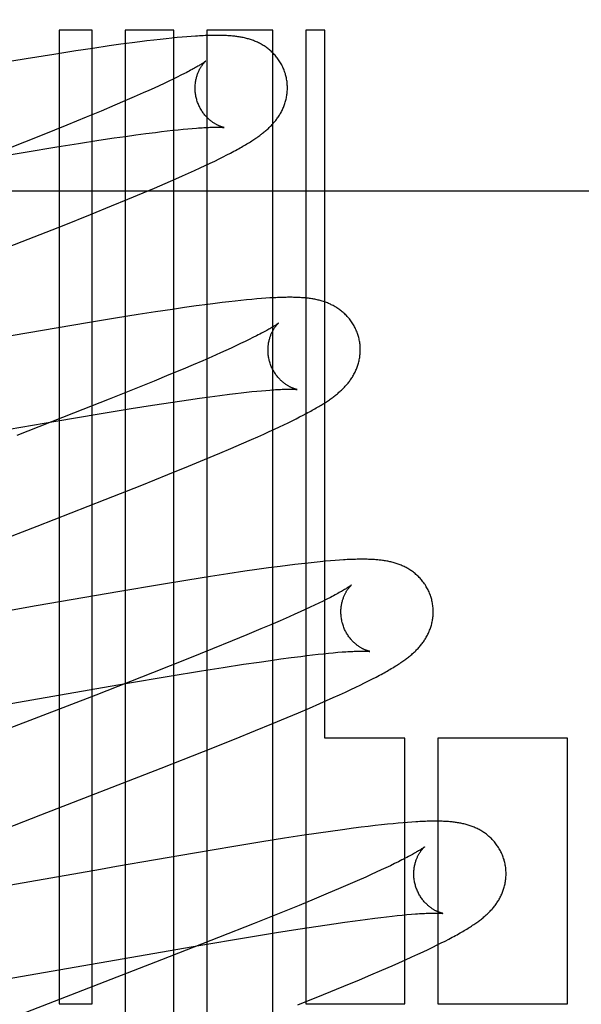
# Model space of a CAD drawing. Header units: inches. Extents: x 0 to 262, y 0 to 169.
# Tile 33 of 78: x 83.196 to 83.318, y 93.735 to 93.948. Entities that reach past the tile are written whole.
import ezdxf

# ---------------------------------------------------------------- set-up
doc = ezdxf.new("R2010")
doc.units = ezdxf.units.IN
doc.header["$LTSCALE"] = 14.384615
doc.header["$MEASUREMENT"] = 0
doc.linetypes.add('HIDDEN', pattern=[0.2, 0.1, -0.1])
doc.layers.add('DEFAULT_2', color=8, linetype='HIDDEN')

msp = doc.modelspace()

# ---------------------------------------------------------------- linework, layer by layer
at = {"layer": 'DEFAULT_2', "color": 8, "linetype": 'HIDDEN'}
for p, q in [((83.20471, 93.94606), (83.20471, 93.73501)), ((83.21185, 93.94606), (83.20471, 93.94606)), ((83.21185, 93.73501), (83.21185, 93.94606)), ((83.21899, 93.94606), (83.21899, 93.64026)), ((83.22959, 93.94606), (83.21899, 93.94606)), ((83.22959, 93.58682), (83.22959, 93.94606)), ((83.23673, 93.94606), (83.23673, 93.57719)), ((83.25102, 93.94606), (83.23673, 93.94606)), ((83.25102, 93.56194), (83.25102, 93.94606)), ((83.25816, 93.94606), (83.25816, 93.73501)), ((83.26231, 93.94606), (83.25816, 93.94606)), ((83.26231, 93.79261), (83.26231, 93.94606)), ((83.22056, 93.94335), (83.21809, 93.94302)), ((83.22217, 93.94356), (83.22056, 93.94335)), ((83.22373, 93.94376), (83.22217, 93.94356)), ((83.2252, 93.94393), (83.22373, 93.94376)), ((83.22659, 93.94409), (83.2252, 93.94393)), ((83.2279, 93.94424), (83.22659, 93.94409)), ((83.22913, 93.94436), (83.2279, 93.94424)), ((83.23028, 93.94448), (83.22913, 93.94436)), ((83.23137, 93.94457), (83.23028, 93.94448)), ((83.23239, 93.94466), (83.23137, 93.94457)), ((83.23335, 93.94473), (83.23239, 93.94466)), ((83.20833, 93.94159), (83.20355, 93.94084)), ((83.21201, 93.94214), (83.20833, 93.94159)), ((83.21554, 93.94266), (83.21201, 93.94214)), ((83.21809, 93.94302), (83.21554, 93.94266)), ((83.19755, 93.93987), (83.18916, 93.93847)), ((83.20355, 93.94084), (83.19755, 93.93987)), ((83.22846, 93.93501), (83.22746, 93.93454)), ((83.2294, 93.93546), (83.22846, 93.93501)), ((83.23028, 93.93589), (83.2294, 93.93546)), ((83.2311, 93.9363), (83.23028, 93.93589)), ((83.23186, 93.93669), (83.2311, 93.9363)), ((83.22413, 93.93302), (83.22291, 93.93247)), ((83.22529, 93.93354), (83.22413, 93.93302)), ((83.2264, 93.93405), (83.22529, 93.93354)), ((83.22746, 93.93454), (83.2264, 93.93405)), ((83.21896, 93.93075), (83.21681, 93.92983)), ((83.22099, 93.93163), (83.21896, 93.93075)), ((83.22291, 93.93247), (83.22099, 93.93163)), ((83.2138, 93.92856), (83.2106, 93.92724)), ((83.21681, 93.92983), (83.2138, 93.92856)), ((83.2106, 93.92724), (83.20638, 93.92552)), ((83.20638, 93.92552), (83.20101, 93.92335)), ((83.22559, 93.92393), (83.2269, 93.92409)), ((83.2269, 93.92409), (83.22815, 93.92424)), ((83.22815, 93.92424), (83.22935, 93.92437)), ((83.22935, 93.92437), (83.23049, 93.92449)), ((83.23049, 93.92449), (83.23158, 93.9246)), ((83.23158, 93.9246), (83.2326, 93.9247)), ((83.2326, 93.9247), (83.23356, 93.92478)), ((83.20101, 93.92335), (83.19338, 93.92032)), ((83.2089, 93.92153), (83.21332, 93.92221)), ((83.21332, 93.92221), (83.21667, 93.92271)), ((83.21667, 93.92271), (83.21906, 93.92306)), ((83.21906, 93.92306), (83.22135, 93.92337)), ((83.22135, 93.92337), (83.22353, 93.92367)), ((83.22353, 93.92367), (83.22559, 93.92393)), ((83.19733, 93.91966), (83.20424, 93.92079)), ((83.20424, 93.92079), (83.2089, 93.92153)), ((83.18681, 93.91788), (83.19733, 93.91966)), ((83.23744, 93.91724), (83.23843, 93.91772)), ((83.23843, 93.91772), (83.23936, 93.91818)), ((83.23936, 93.91818), (83.24023, 93.91861)), ((83.24023, 93.91861), (83.24105, 93.91903)), ((83.24105, 93.91903), (83.24183, 93.91943)), ((83.23277, 93.91508), (83.23405, 93.91566)), ((83.23405, 93.91566), (83.23526, 93.91621)), ((83.23526, 93.91621), (83.23638, 93.91674)), ((83.23638, 93.91674), (83.23744, 93.91724)), ((83.2277, 93.91284), (83.22997, 93.91383)), ((83.22997, 93.91383), (83.23141, 93.91447)), ((83.23141, 93.91447), (83.23277, 93.91508)), ((83.04051, 93.91126), (83.54051, 93.91126)), ((83.22293, 93.91081), (83.22535, 93.91184)), ((83.22535, 93.91184), (83.2277, 93.91284)), ((83.21607, 93.90797), (83.21957, 93.90941)), ((83.21957, 93.90941), (83.22293, 93.91081)), ((83.2115, 93.90612), (83.21607, 93.90797)), ((83.20577, 93.90382), (83.2115, 93.90612)), ((83.19671, 93.90025), (83.20577, 93.90382)), ((83.17737, 93.89273), (83.19671, 93.90025)), ((83.24752, 93.88781), (83.24645, 93.88772)), ((83.24853, 93.8879), (83.24752, 93.88781)), ((83.24947, 93.88797), (83.24853, 93.8879)), ((83.23186, 93.88594), (83.22924, 93.88556)), ((83.23442, 93.8863), (83.23186, 93.88594)), ((83.2369, 93.88663), (83.23442, 93.8863)), ((83.23849, 93.88684), (83.2369, 93.88663)), ((83.24001, 93.88702), (83.23849, 93.88684)), ((83.24145, 93.8872), (83.24001, 93.88702)), ((83.24282, 93.88735), (83.24145, 93.8872)), ((83.24411, 93.88749), (83.24282, 93.88735)), ((83.24532, 93.88761), (83.24411, 93.88749)), ((83.24645, 93.88772), (83.24532, 93.88761)), ((83.21695, 93.88366), (83.21083, 93.88266)), ((83.22185, 93.88444), (83.21695, 93.88366)), ((83.22561, 93.88502), (83.22185, 93.88444)), ((83.22924, 93.88556), (83.22561, 93.88502)), ((83.21083, 93.88266), (83.14426, 93.87115)), ((83.24671, 93.87942), (83.24588, 93.87901)), ((83.24749, 93.87981), (83.24671, 93.87942)), ((83.24197, 93.87715), (83.24085, 93.87664)), ((83.24303, 93.87765), (83.24197, 93.87715)), ((83.24404, 93.87812), (83.24303, 93.87765)), ((83.24499, 93.87857), (83.24404, 93.87812)), ((83.24588, 93.87901), (83.24499, 93.87857)), ((83.23782, 93.87529), (83.23585, 93.87443)), ((83.23967, 93.87612), (83.23782, 93.87529)), ((83.24085, 93.87664), (83.23967, 93.87612)), ((83.23377, 93.87354), (83.23158, 93.87261)), ((83.23585, 93.87443), (83.23377, 93.87354)), ((83.22851, 93.87133), (83.22527, 93.86999)), ((83.23158, 93.87261), (83.22851, 93.87133)), ((83.22527, 93.86999), (83.22099, 93.86825)), ((83.22099, 93.86825), (83.21556, 93.86606)), ((83.23509, 93.8663), (83.23737, 93.86661)), ((83.23737, 93.86661), (83.23954, 93.8669)), ((83.23954, 93.8669), (83.24159, 93.86716)), ((83.24159, 93.86716), (83.24289, 93.86732)), ((83.24289, 93.86732), (83.24413, 93.86747)), ((83.24413, 93.86747), (83.24532, 93.8676)), ((83.24532, 93.8676), (83.24646, 93.86772)), ((83.24646, 93.86772), (83.24753, 93.86783)), ((83.24753, 93.86783), (83.24855, 93.86792)), ((83.24855, 93.86792), (83.2495, 93.868)), ((83.21556, 93.86606), (83.20786, 93.86302)), ((83.22032, 93.86405), (83.22497, 93.86478)), ((83.22497, 93.86478), (83.22938, 93.86546)), ((83.22938, 93.86546), (83.23271, 93.86596)), ((83.23271, 93.86596), (83.23509, 93.8663)), ((83.20786, 93.86302), (83.19552, 93.85819)), ((83.20401, 93.86133), (83.21342, 93.86292)), ((83.21342, 93.86292), (83.22032, 93.86405)), ((83.25604, 93.86183), (83.25682, 93.86223)), ((83.25682, 93.86223), (83.25756, 93.86261)), ((83.25756, 93.86261), (83.25826, 93.86298)), ((83.18731, 93.85844), (83.20401, 93.86133)), ((83.25136, 93.85957), (83.25242, 93.86006)), ((83.25242, 93.86006), (83.25341, 93.86053)), ((83.25341, 93.86053), (83.25433, 93.86098)), ((83.25433, 93.86098), (83.25521, 93.86141)), ((83.25521, 93.86141), (83.25604, 93.86183)), ((83.24641, 93.85733), (83.24776, 93.85793)), ((83.24776, 93.85793), (83.24903, 93.8585)), ((83.24903, 93.8585), (83.25024, 93.85905)), ((83.25024, 93.85905), (83.25136, 93.85957)), ((83.24194, 93.85539), (83.24425, 93.85638)), ((83.24425, 93.85638), (83.24641, 93.85733)), ((83.23622, 93.85298), (83.23954, 93.85436)), ((83.23954, 93.85436), (83.24194, 93.85539)), ((83.22827, 93.84972), (83.23277, 93.85155)), ((83.23277, 93.85155), (83.23622, 93.85298)), ((83.22261, 93.84745), (83.22827, 93.84972)), ((83.21467, 93.84431), (83.22261, 93.84745)), ((83.19994, 93.83856), (83.21467, 93.84431)), ((83.18562, 93.83302), (83.19994, 93.83856)), ((83.25575, 93.83023), (83.25419, 93.83003)), ((83.25724, 93.8304), (83.25575, 93.83023)), ((83.25865, 93.83056), (83.25724, 93.8304)), ((83.25998, 93.83071), (83.25865, 93.83056)), ((83.26124, 93.83083), (83.25998, 93.83071)), ((83.2624, 93.83094), (83.26124, 93.83083)), ((83.26349, 93.83104), (83.2624, 93.83094)), ((83.26449, 93.83112), (83.26349, 93.83104)), ((83.26543, 93.83119), (83.26449, 93.83112)), ((83.24128, 93.82821), (83.2375, 93.82763)), ((83.24491, 93.82876), (83.24128, 93.82821)), ((83.24753, 93.82914), (83.24491, 93.82876)), ((83.25009, 93.82949), (83.24753, 93.82914)), ((83.25258, 93.82983), (83.25009, 93.82949)), ((83.25419, 93.83003), (83.25258, 93.82983)), ((83.23259, 93.82685), (83.22645, 93.82584)), ((83.2375, 93.82763), (83.23259, 93.82685)), ((83.21789, 93.8244), (83.19977, 93.82127)), ((83.22645, 93.82584), (83.21789, 93.8244)), ((83.26101, 93.82189), (83.26007, 93.82144)), ((83.26189, 93.82232), (83.26101, 93.82189)), ((83.26271, 93.82273), (83.26189, 93.82232)), ((83.26347, 93.82312), (83.26271, 93.82273)), ((83.19977, 93.82127), (83.1809, 93.81797)), ((83.2569, 93.81997), (83.25574, 93.81945)), ((83.25801, 93.82048), (83.2569, 93.81997)), ((83.25907, 93.82097), (83.25801, 93.82048)), ((83.26007, 93.82144), (83.25907, 93.82097)), ((83.2526, 93.81806), (83.25056, 93.81718)), ((83.25452, 93.8189), (83.2526, 93.81806)), ((83.25574, 93.81945), (83.25452, 93.8189)), ((83.24842, 93.81626), (83.24539, 93.81499)), ((83.25056, 93.81718), (83.24842, 93.81626)), ((83.2422, 93.81366), (83.23797, 93.81194)), ((83.24539, 93.81499), (83.2422, 93.81366)), ((83.23797, 93.81194), (83.23259, 93.80977)), ((83.26199, 93.8109), (83.26308, 93.81101)), ((83.26308, 93.81101), (83.26411, 93.81111)), ((83.26411, 93.81111), (83.26509, 93.8112)), ((83.23259, 93.80977), (83.22494, 93.80673)), ((83.24469, 93.8086), (83.24806, 93.8091)), ((83.24806, 93.8091), (83.25047, 93.80945)), ((83.25047, 93.80945), (83.25277, 93.80977)), ((83.25277, 93.80977), (83.25497, 93.81006)), ((83.25497, 93.81006), (83.25705, 93.81033)), ((83.25705, 93.81033), (83.25836, 93.81049)), ((83.25836, 93.81049), (83.25963, 93.81064)), ((83.25963, 93.81064), (83.26084, 93.81078)), ((83.26084, 93.81078), (83.26199, 93.8109)), ((83.22494, 93.80673), (83.21264, 93.80192)), ((83.22858, 93.80602), (83.23553, 93.80716)), ((83.23553, 93.80716), (83.24023, 93.80791)), ((83.24023, 93.80791), (83.24469, 93.8086)), ((83.21908, 93.80441), (83.22858, 93.80602)), ((83.26996, 93.80411), (83.27089, 93.80457)), ((83.27089, 93.80457), (83.27177, 93.80501)), ((83.27177, 93.80501), (83.27259, 93.80543)), ((83.27259, 93.80543), (83.27337, 93.80583)), ((83.20335, 93.80169), (83.21908, 93.80441)), ((83.26546, 93.802), (83.26672, 93.80258)), ((83.26672, 93.80258), (83.26789, 93.80312)), ((83.26789, 93.80312), (83.26896, 93.80363)), ((83.26896, 93.80363), (83.26996, 93.80411)), ((83.18452, 93.79839), (83.20335, 93.80169)), ((83.21264, 93.80192), (83.19407, 93.79473)), ((83.26118, 93.80009), (83.26265, 93.80073)), ((83.26265, 93.80073), (83.26409, 93.80138)), ((83.26409, 93.80138), (83.26546, 93.802)), ((83.25658, 93.7981), (83.25892, 93.79911)), ((83.25892, 93.79911), (83.26118, 93.80009)), ((83.25076, 93.79567), (83.25414, 93.79707)), ((83.25414, 93.79707), (83.25658, 93.7981)), ((83.24268, 93.79237), (83.24725, 93.79423)), ((83.24725, 93.79423), (83.25076, 93.79567)), ((83.23596, 93.78969), (83.24268, 93.79237)), ((83.27959, 93.79261), (83.26231, 93.79261)), ((83.27959, 93.73501), (83.27959, 93.79261)), ((83.28673, 93.79261), (83.28673, 93.73501)), ((83.31484, 93.79261), (83.28673, 93.79261)), ((83.31484, 93.73501), (83.31484, 93.79261)), ((83.22684, 93.78609), (83.23596, 93.78969)), ((83.20076, 93.77597), (83.22684, 93.78609)), ((83.17953, 93.76774), (83.20076, 93.77597)), ((83.26607, 93.77273), (83.26353, 93.77237)), ((83.26852, 93.77305), (83.26607, 93.77273)), ((83.27012, 93.77326), (83.26852, 93.77305)), ((83.27168, 93.77345), (83.27012, 93.77326)), ((83.27317, 93.77363), (83.27168, 93.77345)), ((83.27456, 93.77379), (83.27317, 93.77363)), ((83.27585, 93.77392), (83.27456, 93.77379)), ((83.27705, 93.77404), (83.27585, 93.77392)), ((83.27817, 93.77415), (83.27705, 93.77404)), ((83.27922, 93.77424), (83.27817, 93.77415)), ((83.28021, 93.77432), (83.27922, 93.77424)), ((83.28114, 93.77439), (83.28021, 93.77432)), ((83.25354, 93.77088), (83.24866, 93.7701)), ((83.2573, 93.77146), (83.25354, 93.77088)), ((83.26091, 93.772), (83.2573, 93.77146)), ((83.26353, 93.77237), (83.26091, 93.772)), ((83.24256, 93.7691), (83.23404, 93.76767)), ((83.24866, 93.7701), (83.24256, 93.7691)), ((83.23404, 93.76767), (83.21716, 93.76476)), ((83.27899, 93.76619), (83.27821, 93.7658)), ((83.21368, 93.76415), (83.19839, 93.76147)), ((83.21716, 93.76476), (83.21368, 93.76415)), ((83.2745, 93.76401), (83.27343, 93.76352)), ((83.27551, 93.76449), (83.2745, 93.76401)), ((83.27647, 93.76494), (83.27551, 93.76449)), ((83.27737, 93.76538), (83.27647, 93.76494)), ((83.27821, 93.7658), (83.27737, 93.76538)), ((83.27113, 93.76248), (83.26927, 93.76165)), ((83.27231, 93.76301), (83.27113, 93.76248)), ((83.27343, 93.76352), (83.27231, 93.76301)), ((83.19839, 93.76147), (83.18072, 93.7584)), ((83.2652, 93.75989), (83.26301, 93.75896)), ((83.26729, 93.76079), (83.2652, 93.75989)), ((83.26927, 93.76165), (83.26729, 93.76079)), ((83.25993, 93.75768), (83.25668, 93.75634)), ((83.26301, 93.75896), (83.25993, 93.75768)), ((83.25668, 93.75634), (83.2524, 93.75459)), ((83.2524, 93.75459), (83.24696, 93.75241)), ((83.26886, 93.75302), (83.27103, 93.75331)), ((83.27103, 93.75331), (83.27309, 93.75357)), ((83.27309, 93.75357), (83.27439, 93.75373)), ((83.27439, 93.75373), (83.27565, 93.75388)), ((83.27565, 93.75388), (83.27684, 93.75401)), ((83.27684, 93.75401), (83.27798, 93.75413)), ((83.27798, 93.75413), (83.27905, 93.75424)), ((83.27905, 93.75424), (83.28007, 93.75434)), ((83.28007, 93.75434), (83.28103, 93.75442)), ((83.24696, 93.75241), (83.23925, 93.74936)), ((83.25177, 93.75044), (83.25643, 93.75118)), ((83.25643, 93.75118), (83.26085, 93.75186)), ((83.26085, 93.75186), (83.26419, 93.75236)), ((83.26419, 93.75236), (83.26658, 93.7527)), ((83.26658, 93.7527), (83.26886, 93.75302)), ((83.23925, 93.74936), (83.22691, 93.74454)), ((83.23543, 93.74772), (83.24487, 93.74931)), ((83.24487, 93.74931), (83.25177, 93.75044)), ((83.28834, 93.74861), (83.28913, 93.74902)), ((83.1716, 93.73667), (83.23543, 93.74772)), ((83.28466, 93.7468), (83.28568, 93.74729)), ((83.28568, 93.74729), (83.28663, 93.74775)), ((83.28663, 93.74775), (83.28751, 93.74819)), ((83.28751, 93.74819), (83.28834, 93.74861)), ((83.27977, 93.74454), (83.28113, 93.74515)), ((83.28113, 93.74515), (83.2824, 93.74573)), ((83.2824, 93.74573), (83.28357, 93.74628)), ((83.28357, 93.74628), (83.28466, 93.7468)), ((83.22691, 93.74454), (83.18818, 93.72952)), ((83.27459, 93.74226), (83.27685, 93.74324)), ((83.27685, 93.74324), (83.27833, 93.74389)), ((83.27833, 93.74389), (83.27977, 93.74454)), ((83.2698, 93.74023), (83.27224, 93.74125)), ((83.27224, 93.74125), (83.27459, 93.74226)), ((83.26201, 93.73701), (83.26642, 93.73882)), ((83.26642, 93.73882), (83.2698, 93.74023)), ((83.25645, 93.73477), (83.26201, 93.73701)), ((83.20471, 93.73501), (83.21185, 93.73501)), ((83.25816, 93.73501), (83.27959, 93.73501)), ((83.28673, 93.73501), (83.31484, 93.73501))]:
    msp.add_line(p, q, dxfattribs=at)
for points in [[(83.25378, 93.93643), (83.25372, 93.93665), (83.25364, 93.93689), (83.25356, 93.93714), (83.25347, 93.93738), (83.25337, 93.93762), (83.25327, 93.93786), (83.25316, 93.9381), (83.25305, 93.93833), (83.25293, 93.93856), (83.25281, 93.93878), (83.25268, 93.93901), (83.25255, 93.93922), (83.25241, 93.93944), (83.25227, 93.93965), (83.25212, 93.93986), (83.25197, 93.94006), (83.25182, 93.94025), (83.25166, 93.94045), (83.2515, 93.94064), (83.25133, 93.94082), (83.25116, 93.941), (83.25099, 93.94117), (83.25082, 93.94134), (83.25064, 93.94151), (83.25046, 93.94167), (83.25028, 93.94182), (83.25009, 93.94197), (83.24991, 93.94212), (83.24972, 93.94226), (83.24953, 93.9424), (83.24933, 93.94253), (83.24913, 93.94266), (83.24893, 93.94279), (83.24873, 93.94291), (83.24853, 93.94303), (83.24832, 93.94314), (83.24811, 93.94325), (83.24791, 93.94335), (83.2477, 93.94345), (83.24749, 93.94355), (83.24728, 93.94364), (83.24706, 93.94373), (83.24685, 93.94381), (83.24663, 93.94389), (83.24641, 93.94397), (83.24619, 93.94404), (83.24596, 93.94411), (83.24574, 93.94418), (83.24552, 93.94424), (83.24529, 93.9443), (83.24506, 93.94436), (83.24484, 93.94441), (83.24461, 93.94446), (83.24438, 93.94451), (83.24415, 93.94455), (83.24392, 93.9446), (83.24369, 93.94463), (83.24346, 93.94467), (83.24322, 93.9447), (83.24299, 93.94473), (83.24275, 93.94476), (83.2425, 93.94479), (83.24226, 93.94481), (83.24201, 93.94484), (83.24175, 93.94486), (83.24149, 93.94488), (83.24123, 93.94489), (83.24096, 93.94491), (83.24068, 93.94492), (83.24039, 93.94493), (83.2401, 93.94494), (83.2398, 93.94495), (83.23949, 93.94496), (83.23918, 93.94496), (83.23885, 93.94496), (83.23852, 93.94496), (83.23818, 93.94496), (83.23783, 93.94495), (83.23748, 93.94494), (83.23711, 93.94493), (83.23673, 93.94492), (83.23635, 93.94491), (83.23595, 93.94489), (83.23555, 93.94487), (83.23513, 93.94485), (83.2347, 93.94482), (83.23427, 93.9448), (83.23335, 93.94473)], [(83.23646, 93.93937), (83.23645, 93.93937), (83.23644, 93.93935), (83.23641, 93.93934), (83.23638, 93.93931), (83.23634, 93.93928), (83.23629, 93.93924), (83.23623, 93.9392), (83.23616, 93.93915), (83.23608, 93.93909), (83.23598, 93.93903), (83.23588, 93.93896), (83.23576, 93.93888), (83.23562, 93.93879), (83.23548, 93.9387), (83.23532, 93.9386), (83.23514, 93.93849), (83.23495, 93.93838), (83.23475, 93.93826), (83.23453, 93.93813), (83.23429, 93.93799), (83.23404, 93.93785), (83.23378, 93.93771), (83.2335, 93.93755), (83.2332, 93.93739), (83.23289, 93.93722), (83.23256, 93.93705), (83.23222, 93.93687), (83.23186, 93.93669)], [(83.23451, 93.93108), (83.23446, 93.93127), (83.2344, 93.93151), (83.23435, 93.93174), (83.23431, 93.93198), (83.23427, 93.93221), (83.23424, 93.93245), (83.23421, 93.93268), (83.2342, 93.93291), (83.23418, 93.93314), (83.23418, 93.93337), (83.23418, 93.9336), (83.23418, 93.93383), (83.23419, 93.93405), (83.23421, 93.93427), (83.23423, 93.93449), (83.23425, 93.9347), (83.23428, 93.93491), (83.23431, 93.93511), (83.23435, 93.93531), (83.23439, 93.93551), (83.23444, 93.9357), (83.23449, 93.93589), (83.23454, 93.93607), (83.23459, 93.93624), (83.23465, 93.93641), (83.23471, 93.93657), (83.23476, 93.93673), (83.23483, 93.93689), (83.23489, 93.93704), (83.23495, 93.93718), (83.23502, 93.93732), (83.23508, 93.93746), (83.23515, 93.93759), (83.23521, 93.93771), (83.23528, 93.93783), (83.23535, 93.93795), (83.23541, 93.93806), (83.23548, 93.93816), (83.23554, 93.93826), (83.23561, 93.93836), (83.23567, 93.93845), (83.23574, 93.93854), (83.2358, 93.93863), (83.23586, 93.93871), (83.23592, 93.93878), (83.23598, 93.93886), (83.23603, 93.93892), (83.23609, 93.93899), (83.23614, 93.93904), (83.23619, 93.9391), (83.23623, 93.93915), (83.23627, 93.93919), (83.23631, 93.93923), (83.23635, 93.93927), (83.23638, 93.9393), (83.23641, 93.93932), (83.23643, 93.93934), (83.23644, 93.93936), (83.23646, 93.93937), (83.23646, 93.93937)], [(83.24183, 93.91943), (83.2422, 93.91963), (83.24256, 93.91982), (83.24291, 93.92001), (83.24326, 93.9202), (83.24359, 93.92038), (83.24391, 93.92056), (83.24422, 93.92074), (83.24453, 93.92091), (83.24482, 93.92109), (83.24511, 93.92126), (83.24539, 93.92142), (83.24566, 93.92159), (83.24592, 93.92175), (83.24618, 93.92191), (83.24643, 93.92207), (83.24667, 93.92222), (83.24691, 93.92238), (83.24714, 93.92253), (83.24736, 93.92268), (83.24758, 93.92283), (83.24779, 93.92298), (83.24799, 93.92313), (83.2482, 93.92328), (83.24839, 93.92343), (83.24859, 93.92357), (83.24878, 93.92372), (83.24897, 93.92387), (83.24915, 93.92402), (83.24933, 93.92417), (83.24951, 93.92433), (83.24969, 93.92448), (83.24987, 93.92464), (83.25004, 93.92479), (83.25021, 93.92495), (83.25038, 93.92512), (83.25054, 93.92528), (83.25071, 93.92545), (83.25087, 93.92562), (83.25102, 93.92579), (83.25118, 93.92597), (83.25133, 93.92615), (83.25148, 93.92633), (83.25163, 93.92651), (83.25177, 93.92669), (83.25191, 93.92688), (83.25204, 93.92707), (83.25218, 93.92726), (83.2523, 93.92745), (83.25243, 93.92765), (83.25255, 93.92785), (83.25267, 93.92805), (83.25279, 93.92826), (83.2529, 93.92847), (83.253, 93.92868), (83.25311, 93.92889), (83.25321, 93.92911), (83.2533, 93.92933), (83.25339, 93.92955), (83.25348, 93.92977), (83.25356, 93.92999), (83.25363, 93.93022), (83.25371, 93.93045), (83.25377, 93.93068), (83.25383, 93.93092), (83.25389, 93.93116), (83.25395, 93.9314), (83.25399, 93.93164), (83.25403, 93.93189), (83.25407, 93.93214), (83.2541, 93.93239), (83.25413, 93.93264), (83.25415, 93.93289), (83.25416, 93.93315), (83.25417, 93.9334), (83.25417, 93.93366), (83.25416, 93.93392), (83.25415, 93.93417), (83.25413, 93.93443), (83.25411, 93.93469), (83.25408, 93.93495), (83.25404, 93.9352), (83.254, 93.93546), (83.25395, 93.93572), (83.2539, 93.93597), (83.25384, 93.93622), (83.25378, 93.93643)], [(83.24046, 93.92498), (83.24046, 93.92498), (83.24045, 93.92498), (83.24044, 93.92498), (83.24042, 93.92499), (83.24039, 93.92499), (83.24035, 93.925), (83.24031, 93.92501), (83.24026, 93.92502), (83.2402, 93.92504), (83.24015, 93.92505), (83.24008, 93.92507), (83.24001, 93.92509), (83.23994, 93.92512), (83.23986, 93.92514), (83.23977, 93.92517), (83.23969, 93.9252), (83.2396, 93.92524), (83.2395, 93.92528), (83.23941, 93.92532), (83.23931, 93.92536), (83.23921, 93.92541), (83.2391, 93.92546), (83.23899, 93.92551), (83.23888, 93.92557), (83.23877, 93.92563), (83.23865, 93.92569), (83.23853, 93.92576), (83.23841, 93.92583), (83.23829, 93.92591), (83.23816, 93.92599), (83.23804, 93.92608), (83.23791, 93.92617), (83.23778, 93.92627), (83.23764, 93.92637), (83.23751, 93.92647), (83.23738, 93.92658), (83.23724, 93.9267), (83.23711, 93.92682), (83.23697, 93.92695), (83.23683, 93.92708), (83.2367, 93.92722), (83.23656, 93.92737), (83.23642, 93.92752), (83.23629, 93.92768), (83.23616, 93.92784), (83.23602, 93.92801), (83.2359, 93.92819), (83.23577, 93.92837), (83.23565, 93.92855), (83.23553, 93.92874), (83.23541, 93.92894), (83.2353, 93.92914), (83.23519, 93.92934), (83.23509, 93.92955), (83.23499, 93.92976), (83.23489, 93.92998), (83.2348, 93.9302), (83.23472, 93.93042), (83.23464, 93.93065), (83.23457, 93.93088), (83.23451, 93.93108)], [(83.23356, 93.92478), (83.23446, 93.92486), (83.23489, 93.92489), (83.23531, 93.92491), (83.2357, 93.92494), (83.23608, 93.92496), (83.23644, 93.92498), (83.23678, 93.925), (83.23709, 93.92501), (83.23739, 93.92502), (83.23768, 93.92503), (83.23794, 93.92504), (83.23819, 93.92504), (83.23843, 93.92505), (83.23865, 93.92505), (83.23886, 93.92505), (83.23905, 93.92505), (83.23923, 93.92505), (83.2394, 93.92504), (83.23955, 93.92504), (83.23969, 93.92503), (83.23982, 93.92503), (83.23994, 93.92502), (83.24004, 93.92502), (83.24013, 93.92501), (83.24021, 93.925), (83.24028, 93.925), (83.24033, 93.92499), (83.24038, 93.92499), (83.24041, 93.92498), (83.24044, 93.92498), (83.24045, 93.92498), (83.24046, 93.92498)], [(83.26957, 93.87964), (83.26951, 93.87986), (83.26943, 93.8801), (83.26935, 93.88035), (83.26926, 93.88059), (83.26916, 93.88083), (83.26906, 93.88107), (83.26895, 93.88131), (83.26884, 93.88154), (83.26872, 93.88177), (83.2686, 93.882), (83.26847, 93.88222), (83.26834, 93.88244), (83.2682, 93.88266), (83.26806, 93.88287), (83.26791, 93.88307), (83.26776, 93.88327), (83.2676, 93.88347), (83.26744, 93.88367), (83.26728, 93.88386), (83.26711, 93.88404), (83.26695, 93.88422), (83.26677, 93.88439), (83.2666, 93.88456), (83.26642, 93.88473), (83.26624, 93.88489), (83.26606, 93.88504), (83.26587, 93.88519), (83.26568, 93.88534), (83.26549, 93.88548), (83.2653, 93.88562), (83.26511, 93.88575), (83.26491, 93.88588), (83.26471, 93.88601), (83.2645, 93.88613), (83.2643, 93.88625), (83.26409, 93.88636), (83.26388, 93.88647), (83.26367, 93.88657), (83.26347, 93.88667), (83.26325, 93.88677), (83.26304, 93.88686), (83.26283, 93.88695), (83.26261, 93.88703), (83.26239, 93.88711), (83.26217, 93.88719), (83.26195, 93.88726), (83.26173, 93.88733), (83.2615, 93.8874), (83.26128, 93.88746), (83.26105, 93.88752), (83.26082, 93.88758), (83.26059, 93.88763), (83.26036, 93.88768), (83.26013, 93.88773), (83.2599, 93.88777), (83.25967, 93.88781), (83.25944, 93.88785), (83.2592, 93.88789), (83.25896, 93.88792), (83.25872, 93.88795), (83.25848, 93.88798), (83.25824, 93.88801), (83.25799, 93.88803), (83.25773, 93.88805), (83.25747, 93.88807), (83.25721, 93.88809), (83.25694, 93.88811), (83.25667, 93.88812), (83.25639, 93.88814), (83.2561, 93.88815), (83.2558, 93.88815), (83.2555, 93.88816), (83.25519, 93.88817), (83.25487, 93.88817), (83.25455, 93.88817), (83.25421, 93.88817), (83.25387, 93.88816), (83.25352, 93.88816), (83.25316, 93.88815), (83.25279, 93.88814), (83.25241, 93.88812), (83.25202, 93.88811), (83.25163, 93.88809), (83.25122, 93.88807), (83.2508, 93.88805), (83.25037, 93.88802), (83.24947, 93.88797)], [(83.25225, 93.88258), (83.25225, 93.88258), (83.25223, 93.88257), (83.25221, 93.88255), (83.25218, 93.88253), (83.25215, 93.8825), (83.2521, 93.88247), (83.25205, 93.88243), (83.25199, 93.88238), (83.25191, 93.88233), (83.25183, 93.88227), (83.25173, 93.88221), (83.25163, 93.88214), (83.25151, 93.88206), (83.25138, 93.88198), (83.25124, 93.88189), (83.25109, 93.8818), (83.25093, 93.8817), (83.25075, 93.88159), (83.25056, 93.88148), (83.25036, 93.88136), (83.25015, 93.88124), (83.24992, 93.88111), (83.24968, 93.88097), (83.24942, 93.88083), (83.24914, 93.88068), (83.24885, 93.88052), (83.24854, 93.88036), (83.24821, 93.88018), (83.24786, 93.88), (83.24749, 93.87981)], [(83.2503, 93.87429), (83.25025, 93.87448), (83.25019, 93.87472), (83.25014, 93.87495), (83.2501, 93.87518), (83.25006, 93.87542), (83.25003, 93.87565), (83.25001, 93.87589), (83.24999, 93.87612), (83.24997, 93.87635), (83.24997, 93.87658), (83.24997, 93.8768), (83.24997, 93.87703), (83.24998, 93.87725), (83.25, 93.87747), (83.25002, 93.87769), (83.25004, 93.8779), (83.25007, 93.87811), (83.2501, 93.87831), (83.25014, 93.87851), (83.25018, 93.87871), (83.25023, 93.8789), (83.25028, 93.87909), (83.25033, 93.87927), (83.25038, 93.87944), (83.25044, 93.87961), (83.25049, 93.87977), (83.25055, 93.87993), (83.25061, 93.88009), (83.25068, 93.88024), (83.25074, 93.88038), (83.2508, 93.88052), (83.25087, 93.88066), (83.25093, 93.88079), (83.251, 93.88091), (83.25107, 93.88103), (83.25113, 93.88115), (83.2512, 93.88126), (83.25126, 93.88136), (83.25133, 93.88146), (83.25139, 93.88156), (83.25146, 93.88165), (83.25152, 93.88174), (83.25158, 93.88183), (83.25164, 93.88191), (83.2517, 93.88198), (83.25176, 93.88206), (83.25182, 93.88212), (83.25187, 93.88219), (83.25192, 93.88225), (83.25197, 93.8823), (83.25202, 93.88235), (83.25206, 93.8824), (83.2521, 93.88244), (83.25213, 93.88247), (83.25217, 93.8825), (83.25219, 93.88253), (83.25221, 93.88255), (83.25223, 93.88257), (83.25224, 93.88258), (83.25225, 93.88258)], [(83.25826, 93.86298), (83.2586, 93.86316), (83.25892, 93.86334), (83.25924, 93.86351), (83.25955, 93.86368), (83.25984, 93.86385), (83.26013, 93.86402), (83.26041, 93.86418), (83.26068, 93.86434), (83.26095, 93.86449), (83.26121, 93.86465), (83.26146, 93.8648), (83.2617, 93.86495), (83.26194, 93.8651), (83.26217, 93.86525), (83.2624, 93.86539), (83.26262, 93.86554), (83.26284, 93.86568), (83.26305, 93.86582), (83.26326, 93.86597), (83.26346, 93.86611), (83.26366, 93.86625), (83.26386, 93.86639), (83.26405, 93.86654), (83.26424, 93.86668), (83.26443, 93.86682), (83.26462, 93.86697), (83.2648, 93.86712), (83.26499, 93.86727), (83.26517, 93.86742), (83.26534, 93.86757), (83.26552, 93.86772), (83.26569, 93.86788), (83.26587, 93.86804), (83.26604, 93.8682), (83.2662, 93.86836), (83.26637, 93.86853), (83.26653, 93.8687), (83.26669, 93.86887), (83.26685, 93.86904), (83.267, 93.86921), (83.26715, 93.86939), (83.2673, 93.86957), (83.26745, 93.86975), (83.26759, 93.86994), (83.26772, 93.87012), (83.26786, 93.87031), (83.26799, 93.8705), (83.26812, 93.87069), (83.26824, 93.87089), (83.26836, 93.87109), (83.26848, 93.87129), (83.26859, 93.8715), (83.2687, 93.87171), (83.26881, 93.87192), (83.26891, 93.87213), (83.26901, 93.87234), (83.2691, 93.87256), (83.26919, 93.87278), (83.26928, 93.873), (83.26936, 93.87323), (83.26943, 93.87345), (83.2695, 93.87368), (83.26957, 93.87391), (83.26963, 93.87415), (83.26969, 93.87439), (83.26974, 93.87463), (83.26979, 93.87487), (83.26983, 93.87512), (83.26986, 93.87536), (83.26989, 93.87561), (83.26992, 93.87586), (83.26994, 93.87612), (83.26995, 93.87637), (83.26996, 93.87662), (83.26996, 93.87688), (83.26995, 93.87714), (83.26994, 93.87739), (83.26992, 93.87765), (83.2699, 93.87791), (83.26987, 93.87816), (83.26983, 93.87842), (83.26979, 93.87867), (83.26974, 93.87893), (83.26969, 93.87918), (83.26963, 93.87943), (83.26957, 93.87964)], [(83.25625, 93.86819), (83.25625, 93.86819), (83.25623, 93.86819), (83.25621, 93.8682), (83.25618, 93.8682), (83.25614, 93.86821), (83.2561, 93.86822), (83.25605, 93.86823), (83.256, 93.86825), (83.25594, 93.86826), (83.25587, 93.86828), (83.2558, 93.8683), (83.25573, 93.86833), (83.25565, 93.86835), (83.25557, 93.86838), (83.25548, 93.86841), (83.25539, 93.86845), (83.2553, 93.86849), (83.2552, 93.86853), (83.2551, 93.86857), (83.255, 93.86862), (83.25489, 93.86867), (83.25478, 93.86872), (83.25467, 93.86878), (83.25456, 93.86884), (83.25444, 93.8689), (83.25432, 93.86897), (83.2542, 93.86904), (83.25408, 93.86912), (83.25396, 93.8692), (83.25383, 93.86929), (83.2537, 93.86938), (83.25357, 93.86947), (83.25344, 93.86957), (83.2533, 93.86968), (83.25317, 93.86979), (83.25303, 93.86991), (83.2529, 93.87003), (83.25276, 93.87016), (83.25262, 93.87029), (83.25249, 93.87043), (83.25235, 93.87058), (83.25222, 93.87073), (83.25208, 93.87089), (83.25195, 93.87105), (83.25182, 93.87122), (83.25169, 93.87139), (83.25156, 93.87157), (83.25144, 93.87176), (83.25132, 93.87195), (83.2512, 93.87215), (83.25109, 93.87235), (83.25098, 93.87255), (83.25088, 93.87276), (83.25078, 93.87297), (83.25068, 93.87319), (83.25059, 93.87341), (83.25051, 93.87363), (83.25043, 93.87386), (83.25036, 93.87409), (83.2503, 93.87429)], [(83.2495, 93.868), (83.25039, 93.86807), (83.25081, 93.8681), (83.25122, 93.86813), (83.25161, 93.86816), (83.25198, 93.86818), (83.25234, 93.8682), (83.25268, 93.86821), (83.253, 93.86823), (83.25331, 93.86824), (83.2536, 93.86825), (83.25388, 93.86825), (83.25414, 93.86826), (83.25438, 93.86826), (83.25461, 93.86826), (83.25481, 93.86826), (83.25501, 93.86826), (83.25518, 93.86825), (83.25534, 93.86825), (83.25548, 93.86824), (83.25561, 93.86824), (83.25573, 93.86823), (83.25583, 93.86823), (83.25592, 93.86822), (83.256, 93.86821), (83.25606, 93.86821), (83.25612, 93.8682), (83.25617, 93.8682), (83.2562, 93.86819), (83.25623, 93.86819), (83.25625, 93.86819), (83.25625, 93.86819)], [(83.28536, 93.82285), (83.2853, 93.82307), (83.28522, 93.82331), (83.28514, 93.82356), (83.28505, 93.8238), (83.28495, 93.82405), (83.28485, 93.82428), (83.28474, 93.82452), (83.28463, 93.82475), (83.28451, 93.82498), (83.28439, 93.82521), (83.28426, 93.82543), (83.28412, 93.82565), (83.28399, 93.82587), (83.28384, 93.82608), (83.2837, 93.82629), (83.28354, 93.82649), (83.28339, 93.82669), (83.28323, 93.82688), (83.28307, 93.82707), (83.2829, 93.82725), (83.28273, 93.82743), (83.28256, 93.82761), (83.28238, 93.82778), (83.2822, 93.82794), (83.28202, 93.8281), (83.28184, 93.82826), (83.28165, 93.82841), (83.28147, 93.82856), (83.28128, 93.8287), (83.28108, 93.82884), (83.28089, 93.82897), (83.28069, 93.8291), (83.28049, 93.82922), (83.28028, 93.82935), (83.28008, 93.82946), (83.27987, 93.82958), (83.27966, 93.82968), (83.27945, 93.82979), (83.27924, 93.82989), (83.27903, 93.82998), (83.27882, 93.83007), (83.2786, 93.83016), (83.27839, 93.83025), (83.27817, 93.83033), (83.27795, 93.8304), (83.27772, 93.83048), (83.2775, 93.83055), (83.27728, 93.83061), (83.27705, 93.83067), (83.27682, 93.83073), (83.27659, 93.83079), (83.27637, 93.83084), (83.27614, 93.83089), (83.27591, 93.83094), (83.27568, 93.83098), (83.27544, 93.83102), (83.27521, 93.83106), (83.27498, 93.8311), (83.27474, 93.83113), (83.2745, 93.83116), (83.27427, 93.83119), (83.27403, 93.83121), (83.27378, 93.83124), (83.27354, 93.83126), (83.27329, 93.83128), (83.27303, 93.8313), (83.27278, 93.83131), (83.27252, 93.83133), (83.27225, 93.83134), (83.27198, 93.83135), (83.27171, 93.83136), (83.27143, 93.83137), (83.27114, 93.83137), (83.27085, 93.83138), (83.27055, 93.83138), (83.27025, 93.83138), (83.26993, 93.83138), (83.26961, 93.83137), (83.26928, 93.83137), (83.26895, 93.83136), (83.2686, 93.83135), (83.26825, 93.83134), (83.26788, 93.83132), (83.2675, 93.8313), (83.26712, 93.83129), (83.26671, 93.83126), (83.2663, 93.83124), (83.26543, 93.83119)], [(83.26804, 93.82579), (83.26803, 93.82578), (83.26802, 93.82577), (83.26799, 93.82575), (83.26796, 93.82573), (83.26792, 93.8257), (83.26787, 93.82566), (83.26781, 93.82562), (83.26774, 93.82557), (83.26766, 93.82551), (83.26757, 93.82545), (83.26746, 93.82538), (83.26735, 93.8253), (83.26722, 93.82522), (83.26707, 93.82512), (83.26691, 93.82503), (83.26674, 93.82492), (83.26655, 93.82481), (83.26635, 93.82469), (83.26613, 93.82456), (83.2659, 93.82442), (83.26565, 93.82428), (83.26538, 93.82414), (83.2651, 93.82398), (83.26481, 93.82382), (83.2645, 93.82366), (83.26417, 93.82348), (83.26383, 93.8233), (83.26347, 93.82312)], [(83.26609, 93.81749), (83.26604, 93.81769), (83.26598, 93.81793), (83.26593, 93.81816), (83.26589, 93.8184), (83.26585, 93.81863), (83.26582, 93.81887), (83.2658, 93.8191), (83.26578, 93.81933), (83.26576, 93.81957), (83.26576, 93.8198), (83.26576, 93.82002), (83.26576, 93.82025), (83.26577, 93.82047), (83.26579, 93.82069), (83.26581, 93.82091), (83.26583, 93.82112), (83.26586, 93.82133), (83.2659, 93.82154), (83.26594, 93.82174), (83.26598, 93.82193), (83.26602, 93.82213), (83.26607, 93.82231), (83.26612, 93.82249), (83.26618, 93.82267), (83.26623, 93.82283), (83.26629, 93.823), (83.26635, 93.82316), (83.26641, 93.82331), (83.26647, 93.82346), (83.26654, 93.82361), (83.2666, 93.82375), (83.26667, 93.82388), (83.26673, 93.82401), (83.2668, 93.82414), (83.26687, 93.82426), (83.26693, 93.82437), (83.267, 93.82448), (83.26706, 93.82459), (83.26713, 93.82469), (83.26719, 93.82479), (83.26726, 93.82488), (83.26732, 93.82497), (83.26738, 93.82505), (83.26744, 93.82513), (83.2675, 93.82521), (83.26756, 93.82528), (83.26762, 93.82535), (83.26767, 93.82541), (83.26772, 93.82547), (83.26777, 93.82552), (83.26782, 93.82557), (83.26786, 93.82561), (83.2679, 93.82565), (83.26793, 93.82569), (83.26796, 93.82572), (83.26799, 93.82574), (83.26801, 93.82576), (83.26803, 93.82578), (83.26804, 93.82579), (83.26804, 93.82579)], [(83.27337, 93.80583), (83.27374, 93.80603), (83.27411, 93.80622), (83.27446, 93.80641), (83.27481, 93.8066), (83.27514, 93.80678), (83.27547, 93.80697), (83.27578, 93.80715), (83.27609, 93.80732), (83.27639, 93.8075), (83.27668, 93.80767), (83.27697, 93.80784), (83.27724, 93.808), (83.27751, 93.80817), (83.27777, 93.80833), (83.27802, 93.80849), (83.27826, 93.80865), (83.2785, 93.80881), (83.27873, 93.80896), (83.27896, 93.80911), (83.27918, 93.80926), (83.27939, 93.80941), (83.2796, 93.80956), (83.2798, 93.80971), (83.28, 93.80986), (83.28019, 93.81001), (83.28038, 93.81016), (83.28057, 93.8103), (83.28075, 93.81045), (83.28093, 93.81061), (83.28111, 93.81076), (83.28129, 93.81091), (83.28146, 93.81107), (83.28164, 93.81123), (83.28181, 93.81139), (83.28197, 93.81155), (83.28214, 93.81172), (83.2823, 93.81188), (83.28246, 93.81205), (83.28262, 93.81223), (83.28277, 93.8124), (83.28293, 93.81258), (83.28308, 93.81276), (83.28322, 93.81294), (83.28336, 93.81313), (83.2835, 93.81331), (83.28364, 93.8135), (83.28377, 93.81369), (83.28389, 93.81388), (83.28402, 93.81408), (83.28414, 93.81428), (83.28426, 93.81448), (83.28437, 93.81469), (83.28449, 93.8149), (83.28459, 93.81511), (83.2847, 93.81532), (83.28479, 93.81554), (83.28489, 93.81575), (83.28498, 93.81597), (83.28506, 93.8162), (83.28514, 93.81642), (83.28522, 93.81665), (83.28529, 93.81688), (83.28536, 93.81711), (83.28542, 93.81735), (83.28548, 93.81758), (83.28553, 93.81783), (83.28558, 93.81807), (83.28562, 93.81832), (83.28565, 93.81856), (83.28568, 93.81881), (83.28571, 93.81906), (83.28573, 93.81932), (83.28574, 93.81957), (83.28575, 93.81983), (83.28575, 93.82008), (83.28574, 93.82034), (83.28573, 93.8206), (83.28572, 93.82085), (83.28569, 93.82111), (83.28566, 93.82137), (83.28563, 93.82162), (83.28558, 93.82188), (83.28553, 93.82214), (83.28548, 93.82239), (83.28542, 93.82264), (83.28536, 93.82285)], [(83.27204, 93.8114), (83.27204, 93.8114), (83.27204, 93.8114), (83.27203, 93.8114), (83.272, 93.8114), (83.27198, 93.81141), (83.27194, 93.81142), (83.2719, 93.81143), (83.27185, 93.81144), (83.2718, 93.81145), (83.27174, 93.81147), (83.27168, 93.81149), (83.27161, 93.81151), (83.27153, 93.81153), (83.27146, 93.81156), (83.27137, 93.81158), (83.27129, 93.81162), (83.2712, 93.81165), (83.2711, 93.81169), (83.27101, 93.81173), (83.27091, 93.81177), (83.2708, 93.81182), (83.2707, 93.81187), (83.27059, 93.81192), (83.27048, 93.81198), (83.27037, 93.81204), (83.27025, 93.8121), (83.27013, 93.81217), (83.27001, 93.81224), (83.26989, 93.81232), (83.26976, 93.8124), (83.26963, 93.81248), (83.2695, 93.81258), (83.26937, 93.81267), (83.26924, 93.81277), (83.26911, 93.81288), (83.26897, 93.81299), (83.26884, 93.8131), (83.2687, 93.81323), (83.26856, 93.81335), (83.26843, 93.81349), (83.26829, 93.81363), (83.26815, 93.81377), (83.26802, 93.81393), (83.26788, 93.81408), (83.26775, 93.81425), (83.26761, 93.81442), (83.26749, 93.81459), (83.26736, 93.81477), (83.26723, 93.81496), (83.26711, 93.81515), (83.267, 93.81535), (83.26688, 93.81555), (83.26677, 93.81575), (83.26667, 93.81596), (83.26657, 93.81617), (83.26648, 93.81639), (83.26639, 93.81661), (83.2663, 93.81684), (83.26622, 93.81706), (83.26615, 93.81729), (83.26609, 93.81749)], [(83.26509, 93.8112), (83.266, 93.81127), (83.26644, 93.8113), (83.26685, 93.81133), (83.26725, 93.81136), (83.26762, 93.81138), (83.26798, 93.8114), (83.26831, 93.81141), (83.26863, 93.81143), (83.26893, 93.81144), (83.26921, 93.81145), (83.26947, 93.81146), (83.26973, 93.81146), (83.26996, 93.81147), (83.27019, 93.81147), (83.2704, 93.81147), (83.27059, 93.81147), (83.27077, 93.81147), (83.27094, 93.81146), (83.2711, 93.81146), (83.27124, 93.81145), (83.27137, 93.81145), (83.27149, 93.81144), (83.27159, 93.81144), (83.27169, 93.81143), (83.27177, 93.81142), (83.27184, 93.81142), (83.2719, 93.81141), (83.27195, 93.81141), (83.27198, 93.8114), (83.27201, 93.8114), (83.27203, 93.8114), (83.27204, 93.8114)], [(83.30115, 93.76606), (83.30109, 93.76627), (83.30101, 93.76652), (83.30093, 93.76677), (83.30084, 93.76701), (83.30074, 93.76725), (83.30064, 93.76749), (83.30054, 93.76772), (83.30042, 93.76796), (83.30031, 93.76819), (83.30018, 93.76841), (83.30005, 93.76863), (83.29992, 93.76885), (83.29978, 93.76907), (83.29964, 93.76928), (83.29949, 93.76949), (83.29934, 93.76969), (83.29919, 93.76989), (83.29903, 93.77008), (83.29887, 93.77027), (83.2987, 93.77045), (83.29853, 93.77063), (83.29836, 93.7708), (83.29819, 93.77097), (83.29801, 93.77114), (83.29783, 93.7713), (83.29765, 93.77145), (83.29746, 93.77161), (83.29727, 93.77175), (83.29708, 93.77189), (83.29689, 93.77203), (83.2967, 93.77216), (83.2965, 93.77229), (83.2963, 93.77242), (83.2961, 93.77254), (83.29589, 93.77266), (83.29569, 93.77277), (83.29548, 93.77288), (83.29527, 93.77298), (83.29506, 93.77308), (83.29485, 93.77318), (83.29464, 93.77327), (83.29442, 93.77336), (83.29421, 93.77344), (83.29399, 93.77352), (83.29377, 93.7736), (83.29355, 93.77367), (83.29333, 93.77374), (83.2931, 93.77381), (83.29288, 93.77387), (83.29265, 93.77393), (83.29242, 93.77399), (83.29219, 93.77404), (83.29197, 93.77409), (83.29174, 93.77414), (83.29151, 93.77418), (83.29127, 93.77423), (83.29104, 93.77426), (83.2908, 93.7743), (83.29057, 93.77433), (83.29033, 93.77436), (83.29009, 93.77439), (83.28984, 93.77442), (83.28959, 93.77444), (83.28934, 93.77447), (83.28908, 93.77449), (83.28882, 93.77451), (83.28855, 93.77452), (83.28828, 93.77454), (83.288, 93.77455), (83.28771, 93.77456), (83.28742, 93.77457), (83.28712, 93.77458), (83.28681, 93.77458), (83.28649, 93.77459), (83.28617, 93.77459), (83.28584, 93.77458), (83.2855, 93.77458), (83.28515, 93.77458), (83.28479, 93.77457), (83.28442, 93.77456), (83.28405, 93.77454), (83.28366, 93.77453), (83.28327, 93.77451), (83.28286, 93.77449), (83.28245, 93.77447), (83.28202, 93.77445), (83.28114, 93.77439)], [(83.28383, 93.769), (83.28383, 93.76899), (83.28381, 93.76898), (83.28379, 93.76897), (83.28376, 93.76895), (83.28373, 93.76892), (83.28368, 93.76889), (83.28363, 93.76885), (83.28357, 93.7688), (83.2835, 93.76875), (83.28342, 93.7687), (83.28332, 93.76863), (83.28322, 93.76857), (83.28311, 93.76849), (83.28298, 93.76841), (83.28285, 93.76832), (83.2827, 93.76823), (83.28253, 93.76813), (83.28236, 93.76802), (83.28216, 93.76791), (83.28196, 93.76779), (83.28173, 93.76766), (83.28149, 93.76752), (83.28124, 93.76738), (83.28096, 93.76723), (83.28067, 93.76707), (83.28037, 93.76691), (83.28005, 93.76674), (83.27971, 93.76656), (83.27936, 93.76638), (83.27899, 93.76619)], [(83.28188, 93.7607), (83.28183, 93.7609), (83.28177, 93.76113), (83.28172, 93.76137), (83.28168, 93.7616), (83.28164, 93.76184), (83.28161, 93.76207), (83.28159, 93.7623), (83.28157, 93.76253), (83.28156, 93.76277), (83.28155, 93.76299), (83.28155, 93.76322), (83.28155, 93.76345), (83.28156, 93.76367), (83.28158, 93.76389), (83.2816, 93.7641), (83.28162, 93.76432), (83.28165, 93.76453), (83.28169, 93.76473), (83.28172, 93.76493), (83.28176, 93.76513), (83.28181, 93.76532), (83.28186, 93.7655), (83.28191, 93.76568), (83.28196, 93.76586), (83.28202, 93.76602), (83.28207, 93.76619), (83.28213, 93.76635), (83.28219, 93.7665), (83.28226, 93.76665), (83.28232, 93.7668), (83.28238, 93.76694), (83.28245, 93.76707), (83.28252, 93.7672), (83.28258, 93.76733), (83.28265, 93.76745), (83.28271, 93.76756), (83.28278, 93.76767), (83.28284, 93.76778), (83.28291, 93.76788), (83.28297, 93.76798), (83.28304, 93.76807), (83.2831, 93.76816), (83.28316, 93.76824), (83.28322, 93.76832), (83.28328, 93.7684), (83.28334, 93.76847), (83.2834, 93.76854), (83.28345, 93.7686), (83.2835, 93.76866), (83.28355, 93.76872), (83.2836, 93.76877), (83.28364, 93.76881), (83.28368, 93.76885), (83.28371, 93.76889), (83.28375, 93.76892), (83.28377, 93.76895), (83.2838, 93.76897), (83.28381, 93.76898), (83.28383, 93.76899), (83.28383, 93.769)], [(83.28913, 93.74902), (83.28951, 93.74922), (83.28987, 93.74942), (83.29023, 93.74961), (83.29058, 93.7498), (83.29091, 93.74998), (83.29124, 93.75017), (83.29156, 93.75035), (83.29187, 93.75053), (83.29217, 93.7507), (83.29247, 93.75087), (83.29275, 93.75104), (83.29303, 93.75121), (83.2933, 93.75138), (83.29356, 93.75154), (83.29381, 93.7517), (83.29406, 93.75186), (83.2943, 93.75202), (83.29453, 93.75217), (83.29476, 93.75233), (83.29497, 93.75248), (83.29519, 93.75263), (83.29539, 93.75278), (83.2956, 93.75293), (83.2958, 93.75307), (83.29599, 93.75322), (83.29618, 93.75337), (83.29637, 93.75352), (83.29655, 93.75367), (83.29673, 93.75382), (83.29691, 93.75397), (83.29709, 93.75413), (83.29726, 93.75428), (83.29743, 93.75444), (83.2976, 93.7546), (83.29777, 93.75477), (83.29794, 93.75493), (83.2981, 93.7551), (83.29826, 93.75527), (83.29842, 93.75544), (83.29857, 93.75562), (83.29872, 93.75579), (83.29887, 93.75597), (83.29902, 93.75616), (83.29916, 93.75634), (83.2993, 93.75652), (83.29943, 93.75671), (83.29956, 93.7569), (83.29969, 93.7571), (83.29981, 93.75729), (83.29994, 93.75749), (83.30005, 93.7577), (83.30017, 93.7579), (83.30028, 93.75811), (83.30039, 93.75832), (83.30049, 93.75854), (83.30059, 93.75875), (83.30068, 93.75897), (83.30077, 93.75919), (83.30085, 93.75941), (83.30093, 93.75963), (83.30101, 93.75986), (83.30108, 93.76009), (83.30115, 93.76032), (83.30121, 93.76056), (83.30127, 93.7608), (83.30132, 93.76104), (83.30137, 93.76128), (83.30141, 93.76153), (83.30144, 93.76177), (83.30148, 93.76202), (83.3015, 93.76227), (83.30152, 93.76253), (83.30153, 93.76278), (83.30154, 93.76304), (83.30154, 93.76329), (83.30153, 93.76355), (83.30152, 93.76381), (83.30151, 93.76406), (83.30148, 93.76432), (83.30145, 93.76458), (83.30142, 93.76483), (83.30137, 93.76509), (83.30132, 93.76534), (83.30127, 93.7656), (83.30121, 93.76585), (83.30115, 93.76606)], [(83.28783, 93.7546), (83.28784, 93.7546), (83.28783, 93.75461), (83.28781, 93.75461), (83.28779, 93.75461), (83.28776, 93.75462), (83.28772, 93.75463), (83.28768, 93.75464), (83.28763, 93.75465), (83.28758, 93.75466), (83.28752, 93.75468), (83.28746, 93.7547), (83.28739, 93.75472), (83.28731, 93.75474), (83.28723, 93.75477), (83.28715, 93.7548), (83.28706, 93.75483), (83.28697, 93.75486), (83.28688, 93.7549), (83.28678, 93.75494), (83.28668, 93.75499), (83.28658, 93.75503), (83.28648, 93.75508), (83.28637, 93.75514), (83.28626, 93.75519), (83.28614, 93.75525), (83.28603, 93.75532), (83.28591, 93.75539), (83.28579, 93.75546), (83.28567, 93.75553), (83.28554, 93.75562), (83.28541, 93.7557), (83.28528, 93.75579), (83.28515, 93.75589), (83.28502, 93.75599), (83.28489, 93.7561), (83.28475, 93.75621), (83.28462, 93.75632), (83.28448, 93.75645), (83.28435, 93.75657), (83.28421, 93.75671), (83.28407, 93.75685), (83.28393, 93.75699), (83.2838, 93.75714), (83.28366, 93.7573), (83.28353, 93.75747), (83.2834, 93.75764), (83.28327, 93.75781), (83.28314, 93.75799), (83.28302, 93.75818), (83.2829, 93.75837), (83.28278, 93.75856), (83.28267, 93.75876), (83.28256, 93.75897), (83.28246, 93.75918), (83.28236, 93.75939), (83.28226, 93.7596), (83.28218, 93.75982), (83.28209, 93.76005), (83.28201, 93.76027), (83.28194, 93.7605), (83.28188, 93.7607)], [(83.28103, 93.75442), (83.28193, 93.75449), (83.28236, 93.75452), (83.28277, 93.75455), (83.28316, 93.75457), (83.28353, 93.75459), (83.28388, 93.75461), (83.28421, 93.75463), (83.28452, 93.75464), (83.28481, 93.75465), (83.28509, 93.75466), (83.28535, 93.75467), (83.2856, 93.75467), (83.28583, 93.75468), (83.28605, 93.75468), (83.28625, 93.75468), (83.28644, 93.75468), (83.28662, 93.75467), (83.28678, 93.75467), (83.28693, 93.75467), (83.28707, 93.75466), (83.2872, 93.75466), (83.28731, 93.75465), (83.28741, 93.75464), (83.2875, 93.75464), (83.28758, 93.75463), (83.28765, 93.75463), (83.2877, 93.75462), (83.28775, 93.75462), (83.28778, 93.75461), (83.28781, 93.75461), (83.28783, 93.75461), (83.28783, 93.7546)]]:
    msp.add_lwpolyline(points, dxfattribs=at)

doc.saveas('drawing.dxf')
